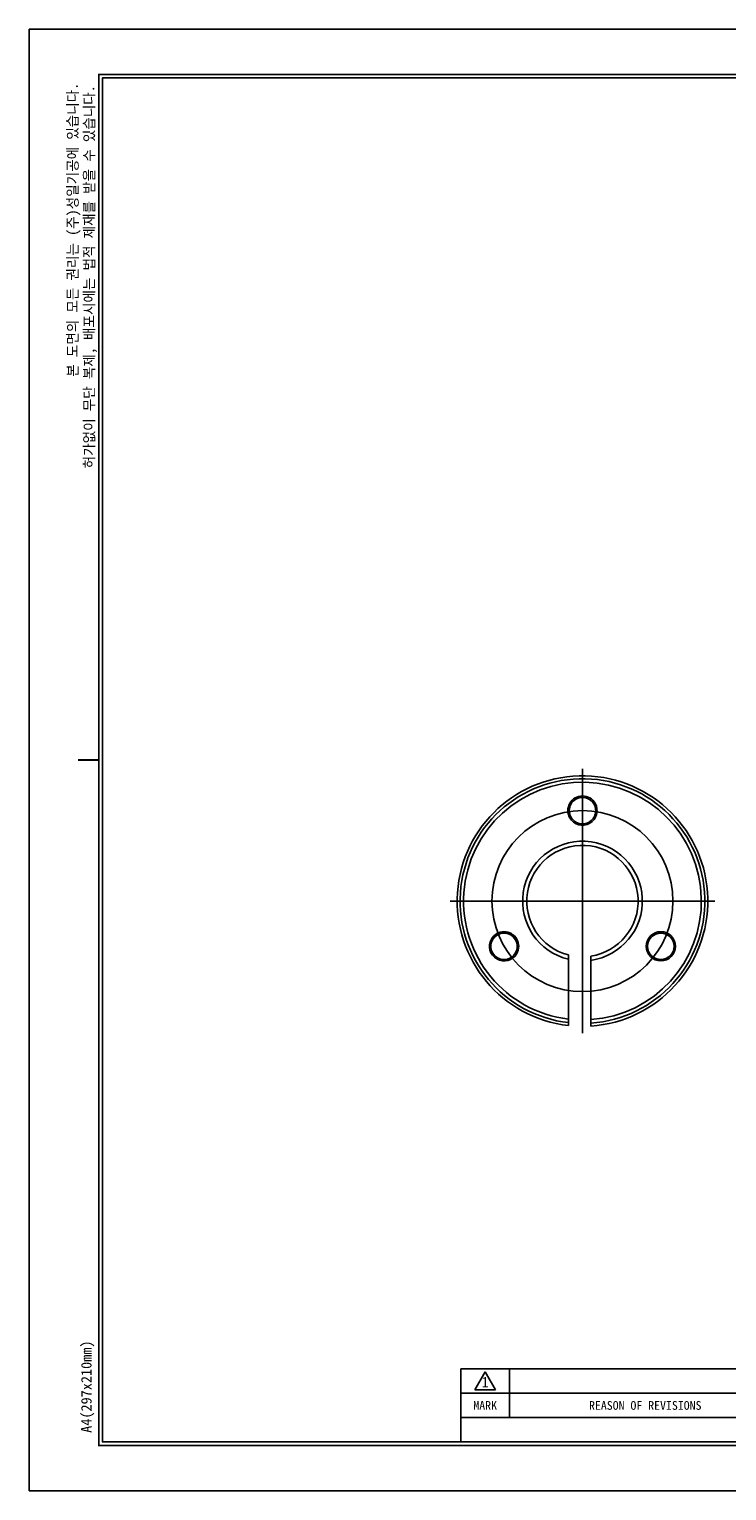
# Model space of a CAD drawing. Header units: millimetres. Extents: x 6809 to 6957, y -762 to -657.
# Tile 1 of 3: x 6809 to 6859, y -762 to -657. Entities that reach past the tile are written whole.
import ezdxf
from ezdxf.enums import TextEntityAlignment as Align

# ---------------------------------------------------------------- set-up
doc = ezdxf.new("R2010")
doc.units = ezdxf.units.MM
doc.header["$LTSCALE"] = 5
doc.linetypes.add('CENTER2', pattern=[28.575, 19.05, -3.175, 3.175, -3.175])
for name, color, linetype in [('D', 7, 'Continuous'), ('가는실선', 1, 'Continuous'), ('외형선', 3, 'Continuous'), ('중심선', 1, 'CENTER2'), ('피치선', 1, 'Continuous')]:
    doc.layers.add(name, color=color, linetype=linetype)
doc.styles.add('H', font='txt')

# ---------------------------------------------------------------- blocks, each defined once
blk = doc.blocks.new('A4도각')
at = {"layer": 'D', "color": 1}
for p, q in [((64, 14.51), (65.5, 17.1)), ((65.5, 17.1), (67, 14.51)), ((64, 14.51), (67, 14.51))]:
    blk.add_line(p, q, dxfattribs=at)
at = {"layer": '가는실선'}
for p, q in [((69, 17.5), (69, 10.5)), ((147, 14), (62, 14))]:
    blk.add_line(p, q, dxfattribs=at)
at = {"layer": '외형선'}
for p, q in [((160, 17.5), (62, 17.5)), ((62, 17.5), (62, 7)), ((147, 10.5), (62, 10.5))]:
    blk.add_line(p, q, dxfattribs=at)
at = {"layer": '외형선', "color": 0}
blk.add_lwpolyline([(297, 210), (0, 210), (0, 0), (297, 0)], close=True, dxfattribs=at)
at = {"layer": '외형선', "const_width": 0.25}
blk.add_lwpolyline([(290.5, 6.5), (290.5, 203.5), (10, 203.5), (10, 6.5)], close=True, dxfattribs=at)
at = {"layer": '외형선'}
blk.add_lwpolyline([(290, 7), (290, 203), (10.5, 203), (10.5, 7)], close=True, dxfattribs=at)
at = {"layer": '외형선', "const_width": 0.3}
blk.add_lwpolyline([(10, 105), (7, 105)], dxfattribs=at)
at = {"color": 3}
for s, height, p in [('1', 1.5, (65.5, 15.61)), ('MARK', 1.25, (65.5, 12.25)), ('REASON OF REVISIONS', 1.25, (88.5, 12.25))]:
    blk.add_text(s, height=height, dxfattribs=at).set_placement(p, align=Align.MIDDLE_CENTER)
at = {"color": 3, "char_height": 1.5, "attachment_point": 5, "rotation": 90, "style": 'H'}
for s, insert in [('본 도면의 모든 권리는 (주)성일기공에 있습니다.', (6.42, 181.18)), ('허가없이 무단 복제, 배포시에는 법적 제재를 받을 수 있습니다.', (8.79, 174.43)), ('A4(297x210mm)', (8.4, 14.95))]:
    blk.add_mtext(s, dxfattribs=dict(at, insert=insert))
at = {"color": 3}
for tag, height, p in [('REASONOFREVISIONS', 1.25, (88.5, 15.75)), ('REVISIONER', 1.25, (114.5, 15.75)), ('CHECKER', 1.25, (127.5, 15.75)), ('REVISIONDATE', 1.25, (140.5, 15.75)), ('HEATTREAT', 0.8, (153.5, 14)), ('SCALE', 1.5, (257.25, 10.25)), ('DATE', 1.5, (281.75, 10.25)), ('APRROVEDFINISH', 0.8, (153.5, 8.8))]:
    blk.add_attdef(tag, text='', height=height, dxfattribs=at).set_placement(p, align=Align.MIDDLE_CENTER)
for tag, p in [('필렛', (179.25, 10.9)), ('모따기', (179.25, 8.3))]:
    blk.add_attdef(tag, text='', height=1.15, dxfattribs=at).set_placement(p, align=Align.MIDDLE_LEFT)
at = {"layer": '외형선'}
for tag, height, p in [('APPROVED', 1.5, (219.75, 30.83)), ('도면타이틀', 5, (265.5, 26.5)), ('CHECKED', 1.5, (219.75, 26.5)), ('DRAWED', 1.5, (219.75, 22.17)), ('도면번호', 2.5, (270.25, 16.75)), ('도면SIZE', 2, (237.76, 11.44))]:
    blk.add_attdef(tag, text='', height=height, dxfattribs=at).set_placement(p, align=Align.MIDDLE_CENTER)

msp = doc.modelspace()

# ---------------------------------------------------------------- linework, layer by layer
at = {"layer": '외형선'}
for p, q in [((6848.07, -712.6), (6848.12, -712.69)), ((6849.12, -714.42), (6849.07, -714.33)), ((6843.49, -722.35), (6843.44, -722.44)), ((6853.17, -723.26), (6853.27, -723.26)), ((6855.27, -723.26), (6855.17, -723.26)), ((6842.44, -724.17), (6842.49, -724.08)), ((6847.59, -724.77), (6847.59, -724.1)), ((6847.59, -728.49), (6847.59, -724.19)), ((6849.19, -728.53), (6849.19, -724.27)), ((6847.59, -728.49), (6847.59, -728.74)), ((6849.19, -728.78), (6849.19, -728.53)), ((6847.59, -728.95), (6847.59, -728.7)), ((6849.19, -728.99), (6849.19, -728.74))]:
    msp.add_line(p, q, dxfattribs=at)
for centre, radius, start, end in [((6848.59, -720.01), 9, 273.8226, 263.6206), ((6848.59, -720.01), 8.79, 273.915, 263.466), ((6848.59, -720.01), 8.54, 274.0288, 263.2755), ((6848.59, -713.51), 1.05, 30, 210), ((6848.59, -713.51), 0.95, 120, 300), ((6848.59, -713.51), 0.95, 300, 120), ((6848.59, -713.51), 1.05, 210, 30), ((6848.59, -720.01), 4.3, 278.0209, 256.5523), ((6848.59, -720.01), 4, 278.6269, 255.5225), ((6842.96, -723.26), 0.95, 60, 240), ((6842.96, -723.26), 1.05, 330, 150), ((6854.22, -723.26), 1.05, 90, 270), ((6854.22, -723.26), 0.95, 0, 180), ((6854.22, -723.26), 1.05, 270, 90), ((6842.96, -723.26), 1.05, 150, 330), ((6842.96, -723.26), 0.95, 240, 60), ((6854.22, -723.26), 0.95, 180, 0)]:
    msp.add_arc(centre, radius, start, end, dxfattribs=at)
for points in [[(6847.59, -723.88), (6847.59, -723.98), (6847.59, -724.08), (6847.59, -724.19)], [(6849.19, -724.27), (6849.19, -724.16), (6849.19, -724.06), (6849.19, -723.96)]]:
    msp.add_open_spline(points, degree=3, dxfattribs=at)
at = {"layer": '중심선'}
for p, q in [((6848.59, -710.51), (6848.59, -729.51)), ((6858.09, -720.01), (6839.09, -720.01))]:
    msp.add_line(p, q, dxfattribs=at)
at = {"layer": '피치선'}
msp.add_circle((6848.59, -720.01), 6.5, dxfattribs=at)

# ---------------------------------------------------------------- block references
at = {"xscale": 0.5, "yscale": 0.5, "zscale": 0.5}
msp.add_blockref('A4도각', (6808.85, -762.37), dxfattribs=at)

doc.saveas('drawing.dxf')
